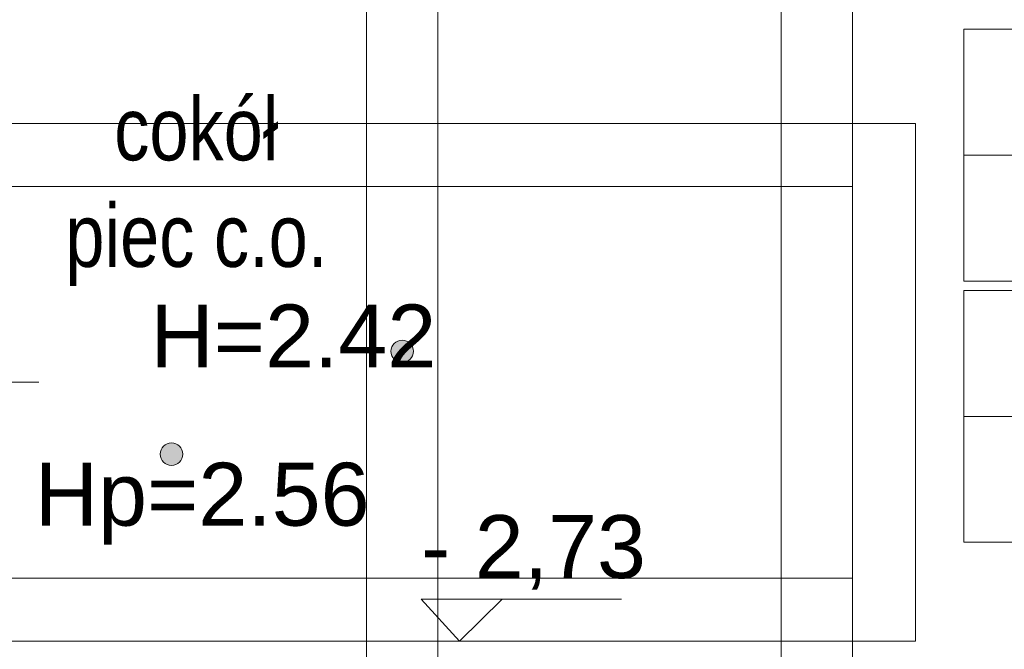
# Model space of a CAD drawing. Header units: millimetres. Extents: x -573548 to 674770, y -210017 to -47794.
# Tile 121 of 234: x 96121 to 98467, y -102943 to -101443. Entities that reach past the tile are written whole.
import ezdxf

# ---------------------------------------------------------------- set-up
doc = ezdxf.new("R2010")
doc.units = ezdxf.units.MM
for name, color, linetype, lineweight in [('A.02 RZUT PIWNICY_is$0$A-OPISY-3_Nr_pióra__6', 8, 'Continuous', 9), ('A.02 RZUT PIWNICY_is$0$A-WIDOK_Nr_pióra__8', 8, 'Continuous', 9), ('A.02 RZUT PIWNICY_is$0$A-WYSOKOSCI_Nr_pióra__7', 8, 'Continuous', 9), ('A.02 RZUT PIWNICY_is$0$Koty_Nr_pióra__1', 8, 'Continuous', 9), ('A.02 RZUT PIWNICY_is$0$Koty_Nr_pióra__61', 8, 'Continuous', 9), ('A.02 RZUT PIWNICY_is$0$opisy inne_Nr_pióra__1', 8, 'Continuous', 9), ('A.02 RZUT PIWNICY_is$0$OSIE_Nr_pióra__1', 8, 'Continuous', 9), ('A.02 RZUT PIWNICY_is$0$strop_cieniej_Nr_pióra__1', 8, 'Continuous', 9)]:
    doc.layers.add(name, color=color, linetype=linetype, lineweight=lineweight)
doc.styles.add('A.02 RZUT PIWNICY_is$0$STYL_AUTOMATYCZNY_1', font='arial.ttf')
doc.styles.add('A.02 RZUT PIWNICY_is$0$STYL_AUTOMATYCZNY_4', font='arial.ttf', dxfattribs={"width": 0.8})

# ---------------------------------------------------------------- blocks, each defined once
blk = doc.blocks.new('A.02 RZUT PIWNICY_is')
at = {"layer": 'A.02 RZUT PIWNICY_is$0$A-WYSOKOSCI_Nr_pióra__7'}
for points in [[(97628.9, -102233.1, 1), (97575.5, -102233.1, 1)], [(97079.2, -102478.1, 1), (97025.8, -102478.1, 1)]]:
    blk.add_hatch(color=256, dxfattribs=at).paths.add_polyline_path(points)
at = {"layer": 'A.02 RZUT PIWNICY_is$0$A-OPISY-3_Nr_pióra__6'}
for p, q in [((98940.7, -101765.9), (101140.6, -101765.9)), ((98940.7, -102388), (101140.6, -102388))]:
    blk.add_line(p, q, dxfattribs=at)
for points in [[(98940.7, -102065.9), (98940.7, -101465.9), (101140.6, -101465.9), (101140.6, -102065.9)], [(98940.7, -102688), (98940.7, -102088), (101140.6, -102088), (101140.6, -102688)]]:
    blk.add_lwpolyline(points, close=True, dxfattribs=at)
at = {"layer": 'A.02 RZUT PIWNICY_is$0$A-WIDOK_Nr_pióra__8'}
blk.add_lwpolyline([(96517.3, -102156.7), (96517.3, -101690.1), (98825.5, -101690.1), (98825.5, -102923.3), (96517.3, -102923.3), (96517.3, -102456.7)], dxfattribs=at)
blk.add_lwpolyline([(96667.3, -101840.1), (98675.5, -101840.1), (98675.5, -102773.3), (96667.3, -102773.3)], close=True, dxfattribs=at)
at = {"layer": 'A.02 RZUT PIWNICY_is$0$A-WYSOKOSCI_Nr_pióra__7'}
for centre in [(97602.2, -102233.1), (97052.5, -102478.1)]:
    blk.add_circle(centre, 26.7, dxfattribs=at)
at = {"layer": 'A.02 RZUT PIWNICY_is$0$Koty_Nr_pióra__1'}
blk.add_lwpolyline([(98124.6, -102823.7), (97647.3, -102823.7), (97738.5, -102923.3), (97840.6, -102823.7)], dxfattribs=at)
at = {"layer": 'A.02 RZUT PIWNICY_is$0$OSIE_Nr_pióra__1'}
blk.add_line((96736.8, -102306.6), (94556.6, -102308.4), dxfattribs=at)
at = {"layer": 'A.02 RZUT PIWNICY_is$0$strop_cieniej_Nr_pióra__1'}
for p, q in [((97517.3, -104625.5), (97517.3, -99808.2)), ((97687.3, -104625.5), (97687.3, -99808.2)), ((98505.5, -104625.5), (98505.5, -99808.2)), ((98675.5, -104625.5), (98675.5, -99808.2))]:
    blk.add_line(p, q, dxfattribs=at)
at = {"layer": 'A.02 RZUT PIWNICY_is$0$A-WYSOKOSCI_Nr_pióra__7', "char_height": 150, "style": 'A.02 RZUT PIWNICY_is$0$STYL_AUTOMATYCZNY_1'}
for s, insert, attachment_point in [('\\A1;{\\pql;\\fArial|b0|i0|c238|p0;\\W1.000000;H=2.42}', (97002, -102271.6), 7), ('\\A1;{\\pqc;\\fArial|b0|i0|c238|p0;\\W1.000000;Hp=2.56}', (97125.4, -102596.1), 5)]:
    blk.add_mtext(s, dxfattribs=dict(at, insert=insert, attachment_point=attachment_point))
at = {"layer": 'A.02 RZUT PIWNICY_is$0$Koty_Nr_pióra__61', "insert": (97647.2, -102801.2), "char_height": 150, "attachment_point": 7, "style": 'A.02 RZUT PIWNICY_is$0$STYL_AUTOMATYCZNY_1'}
blk.add_mtext('\\A1;{\\pql;\\fArial|b0|i0|c238|p0;\\W1.000000;- 2,73}', dxfattribs=at)
at = {"layer": 'A.02 RZUT PIWNICY_is$0$opisy inne_Nr_pióra__1', "char_height": 150, "attachment_point": 5, "style": 'A.02 RZUT PIWNICY_is$0$STYL_AUTOMATYCZNY_4'}
for s, insert in [('\\A1;{\\pqc;\\fArial|b0|i0|c238|p0;\\W0.800000;cokół}', (97111.7, -101704.2)), ('\\A1;{\\pqc;\\fArial|b0|i0|c238|p0;\\W0.800000;piec c.o.}', (97111.7, -101979.6))]:
    blk.add_mtext(s, dxfattribs=dict(at, insert=insert))

msp = doc.modelspace()

# ---------------------------------------------------------------- block references
at = {"ltscale": 10}
msp.add_blockref('A.02 RZUT PIWNICY_is', (-570.2, 0), dxfattribs=at)

doc.saveas('drawing.dxf')
